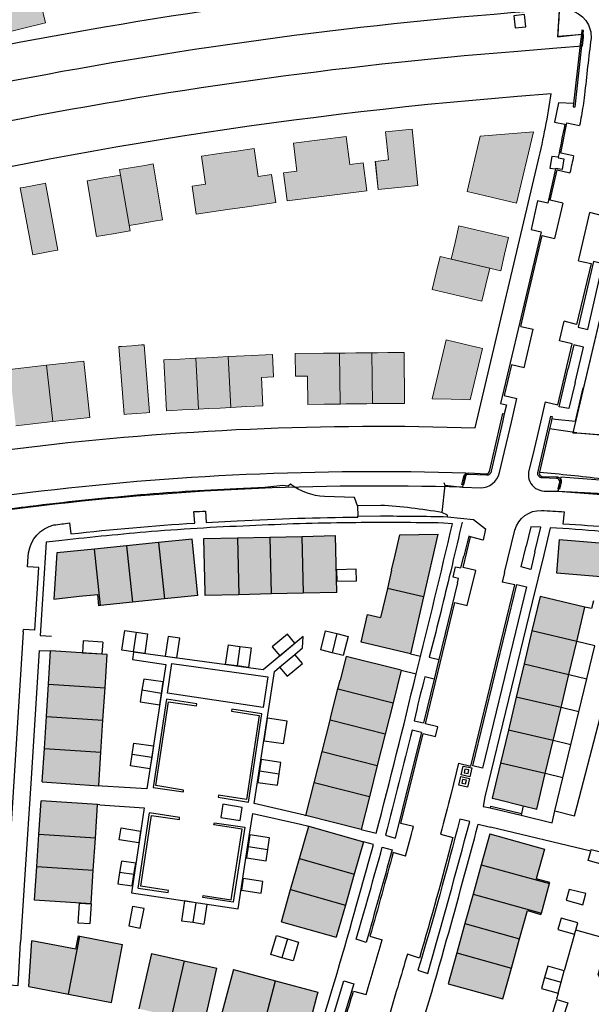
# Model space of a CAD drawing. Header units: metres. Extents: x 89795 to 94000, y 463250 to 466585.
# Tile 194 of 243: x 90541 to 90642, y 465397 to 465571. Entities that reach past the tile are written whole.
import ezdxf

# ---------------------------------------------------------------- set-up
doc = ezdxf.new("R2010")
doc.units = ezdxf.units.M
doc.layers.add('92.1_Bestaande bebouwing - Existing building H', color=7, linetype='Continuous', true_color=0xb5b6af)
doc.layers.add('XXX_Background', color=3, linetype='Continuous')

msp = doc.modelspace()

# ---------------------------------------------------------------- hatches: boundary and pattern name
at = {"layer": '92.1_Bestaande bebouwing - Existing building H'}
for points in [[(90544.53, 465573.72), (90543.75, 465576.93), (90534.03, 465574.56), (90534.82, 465571.35), (90535.6, 465568.15), (90545.31, 465570.52)], [(90610.08, 465551.76), (90607.74, 465551.51), (90605.4, 465551.27), (90605.93, 465546.29), (90603.59, 465546.05), (90604.11, 465541.08), (90608.79, 465541.57), (90611.12, 465541.81)], [(90631.55, 465551.29), (90622.11, 465550.48), (90619.8, 465540.72), (90628.56, 465538.65)], [(90601.45, 465545.8), (90599.07, 465545.5), (90598.44, 465550.46), (90593.77, 465549.87), (90589.11, 465549.28), (90589.74, 465544.32), (90587.36, 465544.02), (90587.99, 465539.06), (90595.03, 465539.95), (90602.07, 465540.84)], [(90585.27, 465543.73), (90582.9, 465543.38), (90582.17, 465548.32), (90579.04, 465547.86), (90576, 465547.42), (90572.87, 465546.95), (90573.6, 465542.01), (90571.23, 465541.66), (90571.95, 465536.71), (90577.46, 465537.52), (90580.5, 465537.97), (90586, 465538.78)], [(90564.33, 465545.59), (90562.85, 465545.34), (90559.89, 465544.84), (90558.41, 465544.6), (90558.58, 465543.61), (90560.07, 465534.73), (90561.55, 465534.98), (90564.51, 465535.48), (90565.99, 465535.73)], [(90545.28, 465542.18), (90544.79, 465542.09), (90541.41, 465541.45), (90540.86, 465541.35), (90543.09, 465529.56), (90543.64, 465529.66), (90547.02, 465530.3), (90547.51, 465530.39)], [(90558.58, 465543.61), (90555.62, 465543.11), (90552.66, 465542.61), (90554.32, 465532.75), (90557.28, 465533.25), (90560.24, 465533.75)], [(90627.13, 465532.57), (90618.37, 465534.64), (90617.68, 465531.72), (90616.99, 465528.8), (90625.75, 465526.73), (90626.44, 465529.65)], [(90623.11, 465524.27), (90623.8, 465527.19), (90616.99, 465528.8), (90615.04, 465529.26), (90614.35, 465526.34), (90613.66, 465523.42), (90622.42, 465521.35)], [(90622.5, 465513), (90619.29, 465513.76), (90616.08, 465514.52), (90613.62, 465504.09), (90616.97, 465504.02), (90617.01, 465504.02), (90620.36, 465503.94)], [(90562.76, 465513.66), (90562.26, 465513.62), (90560.51, 465513.49), (90558.77, 465513.35), (90558.27, 465513.32), (90559.18, 465501.35), (90559.68, 465501.39), (90561.43, 465501.52), (90563.17, 465501.65), (90563.67, 465501.69)], [(90571.88, 465511.27), (90570.87, 465511.21), (90569.05, 465511.12), (90567.19, 465511.02), (90566.22, 465510.97), (90566.68, 465501.98), (90567.68, 465502.03), (90569.52, 465502.13), (90571.35, 465502.23), (90572.35, 465502.28)], [(90577.57, 465511.56), (90575.73, 465511.46), (90573.73, 465511.36), (90571.88, 465511.27), (90572.35, 465502.28), (90574.19, 465502.37), (90576.19, 465502.48), (90578.03, 465502.57)], [(90583.47, 465507.86), (90585.61, 465507.97), (90585.41, 465511.96), (90580.41, 465511.71), (90577.57, 465511.56), (90578.03, 465502.57), (90580.88, 465502.72), (90583.72, 465502.87)], [(90597.28, 465512.18), (90594.43, 465512.15), (90589.43, 465512.09), (90589.49, 465508.09), (90591.62, 465508.12), (90591.68, 465503.12), (90594.53, 465503.15), (90597.38, 465503.18)], [(90608.66, 465512.3), (90601.98, 465512.23), (90600.13, 465512.21), (90598.28, 465512.19), (90597.28, 465512.18), (90597.28, 465512.18), (90597.38, 465503.18), (90598.38, 465503.19), (90600.23, 465503.21), (90602.08, 465503.23), (90608.75, 465503.3)], [(90545.51, 465510.03), (90538.95, 465509.3), (90540.05, 465499.36), (90546.61, 465500.09)], [(90552.07, 465510.76), (90545.51, 465510.03), (90546.61, 465500.09), (90553.17, 465500.82)], [(90579.23, 465479.54), (90573.29, 465479.41), (90573.5, 465469.94), (90573.51, 465469.35), (90579.46, 465469.49)], [(90584.93, 465479.67), (90579.23, 465479.54), (90579.46, 465469.49), (90585.16, 465469.63)], [(90590.63, 465479.8), (90584.93, 465479.67), (90585.16, 465469.63), (90590.86, 465469.76)], [(90596.54, 465479.93), (90590.63, 465479.8), (90590.86, 465469.76), (90596.77, 465469.9)], [(90614.65, 465480.17), (90607.91, 465480.08), (90607.09, 465476.46), (90606.46, 465473.82), (90605.71, 465470.6), (90612.1, 465469.13)], [(90559.63, 465478.16), (90553.95, 465477.57), (90555, 465467.58), (90560.66, 465468.17)], [(90565.3, 465478.74), (90559.63, 465478.16), (90560.66, 465468.17), (90566.33, 465468.76)], [(90571.2, 465479.34), (90565.3, 465478.74), (90566.33, 465468.76), (90572.23, 465469.37)], [(90648.14, 465478.28), (90636.15, 465479.27), (90635.66, 465473.29), (90647.65, 465472.32)], [(90553.95, 465477.57), (90547.32, 465476.89), (90546.79, 465468.74), (90551.28, 465469.22), (90554.55, 465469.55), (90554.76, 465467.55), (90555, 465467.58)], [(90612.1, 465469.13), (90605.71, 465470.6), (90604.53, 465465.48), (90602.23, 465466.01), (90601.06, 465461.09), (90609.78, 465459.08)], [(90640.63, 465467.31), (90632.71, 465469.19), (90631.27, 465463.09), (90639.18, 465461.22)], [(90639.18, 465461.22), (90631.27, 465463.09), (90629.88, 465457.26), (90637.79, 465455.39)], [(90556.22, 465458.95), (90546.22, 465459.6), (90545.84, 465453.7), (90555.84, 465453.05)], [(90608.17, 465456.16), (90598.44, 465458.6), (90597.37, 465454.39), (90596.98, 465452.85), (90606.72, 465450.39)], [(90637.79, 465455.39), (90629.88, 465457.26), (90628.5, 465451.42), (90636.4, 465449.55)], [(90555.84, 465453.05), (90545.84, 465453.7), (90545.48, 465448.01), (90555.46, 465447.36)], [(90606.72, 465450.39), (90596.98, 465452.85), (90595.81, 465448.25), (90595.58, 465447.33), (90605.33, 465444.87)], [(90636.4, 465449.55), (90628.5, 465451.42), (90627.11, 465445.59), (90635.01, 465443.72)], [(90555.46, 465447.36), (90545.48, 465448.01), (90545.11, 465442.32), (90555.09, 465441.67)], [(90605.33, 465444.87), (90595.58, 465447.33), (90594.18, 465441.8), (90603.93, 465439.34)], [(90635.01, 465443.72), (90627.11, 465445.59), (90625.73, 465439.75), (90633.62, 465437.89)], [(90555.09, 465441.67), (90545.11, 465442.32), (90544.73, 465436.42), (90554.71, 465435.75)], [(90603.93, 465439.34), (90594.18, 465441.8), (90592.79, 465436.28), (90602.54, 465433.82)], [(90633.62, 465437.89), (90625.73, 465439.75), (90624.26, 465433.57), (90625.07, 465433.37), (90629.73, 465432.22), (90632.13, 465431.63)], [(90602.54, 465433.82), (90592.79, 465436.28), (90591.33, 465430.51), (90601.08, 465428.05)], [(90554.5, 465432.42), (90544.52, 465433.08), (90544.13, 465427.16), (90554.12, 465426.51)], [(90601.47, 465425.85), (90591.81, 465428.61), (90590.19, 465422.91), (90599.85, 465420.16)], [(90554.12, 465426.51), (90544.13, 465427.16), (90543.76, 465421.47), (90553.75, 465420.83)], [(90633.47, 465424.56), (90623.81, 465427.26), (90622.3, 465421.81), (90634.37, 465418.47), (90634.43, 465418.67), (90632.03, 465419.34)], [(90599.85, 465420.16), (90590.19, 465422.91), (90588.62, 465417.43), (90598.29, 465414.68)], [(90553.75, 465420.83), (90543.76, 465421.47), (90543.38, 465415.57), (90553.36, 465414.92)], [(90634.37, 465418.47), (90622.3, 465421.81), (90620.85, 465416.61), (90632.93, 465413.26)], [(90598.29, 465414.68), (90588.62, 465417.43), (90586.99, 465411.72), (90596.67, 465408.98)], [(90630.46, 465413.69), (90632.86, 465413.03), (90632.93, 465413.26), (90620.85, 465416.61), (90619.41, 465411.41), (90629.08, 465408.73)], [(90629.08, 465408.73), (90619.41, 465411.41), (90617.96, 465406.21), (90627.63, 465403.52)], [(90551.35, 465409.18), (90551.12, 465409.22), (90550.68, 465406.86), (90542.92, 465408.38), (90542.39, 465400.28), (90549.38, 465398.92)], [(90558.93, 465407.73), (90551.35, 465409.18), (90549.38, 465398.92), (90556.98, 465397.45)], [(90569.81, 465404.82), (90564.03, 465406.15), (90561.8, 465396.36), (90567.59, 465395.04)], [(90575.59, 465403.51), (90569.81, 465404.82), (90567.59, 465395.04), (90573.37, 465393.72)], [(90627.63, 465403.52), (90617.96, 465406.21), (90616.45, 465400.78), (90626.12, 465398.09)], [(90585.97, 465401.29), (90578.51, 465403.29), (90575.79, 465393.15), (90583.27, 465391.17)], [(90593.2, 465398.47), (90593.42, 465399.3), (90585.97, 465401.29), (90583.27, 465391.17), (90590.75, 465389.19)]]:
    msp.add_hatch(color=256, dxfattribs=at).paths.add_polyline_path(points)

# ---------------------------------------------------------------- linework, layer by layer
at = {"layer": 'XXX_Background', "linetype": 'Continuous', "lineweight": 0}
for p, q in [((90545.31, 465570.52), (90544.53, 465573.72)), ((90535.6, 465568.15), (90545.31, 465570.52)), ((90607.74, 465551.51), (90605.4, 465551.27)), ((90605.4, 465551.27), (90605.93, 465546.29)), ((90610.08, 465551.76), (90607.74, 465551.51)), ((90611.12, 465541.81), (90610.08, 465551.76)), ((90622.11, 465550.48), (90631.55, 465551.29)), ((90631.55, 465551.29), (90628.56, 465538.65)), ((90593.77, 465549.87), (90589.11, 465549.28)), ((90589.11, 465549.28), (90589.74, 465544.32)), ((90593.77, 465549.87), (90598.44, 465550.46)), ((90598.44, 465550.46), (90599.07, 465545.5)), ((90619.8, 465540.72), (90622.11, 465550.48)), ((90576, 465547.42), (90572.87, 465546.95)), ((90579.04, 465547.86), (90576, 465547.42)), ((90579.04, 465547.86), (90582.17, 465548.32)), ((90582.17, 465548.32), (90582.9, 465543.38)), ((90564.33, 465545.59), (90562.85, 465545.34)), ((90564.33, 465545.59), (90565.99, 465535.73)), ((90564.33, 465545.59), (90565.99, 465535.73)), ((90572.87, 465546.95), (90573.6, 465542.01)), ((90599.07, 465545.5), (90601.45, 465545.8)), ((90602.07, 465540.84), (90601.45, 465545.8)), ((90603.58, 465546.05), (90603.54, 465546.04)), ((90603.54, 465546.04), (90604.06, 465541.07)), ((90603.59, 465546.05), (90603.58, 465546.05)), ((90603.58, 465546.05), (90604.1, 465541.07)), ((90605.93, 465546.29), (90603.59, 465546.05)), ((90603.59, 465546.05), (90604.11, 465541.08)), ((90559.89, 465544.84), (90558.41, 465544.6)), ((90558.58, 465543.61), (90558.41, 465544.6)), ((90558.58, 465543.61), (90558.41, 465544.6)), ((90562.85, 465545.34), (90559.89, 465544.84)), ((90589.74, 465544.32), (90587.36, 465544.02)), ((90587.99, 465539.06), (90587.36, 465544.02)), ((90545.28, 465542.18), (90544.79, 465542.09)), ((90545.28, 465542.18), (90547.51, 465530.39)), ((90555.62, 465543.11), (90552.66, 465542.61)), ((90554.32, 465532.75), (90552.66, 465542.61)), ((90558.58, 465543.61), (90555.62, 465543.11)), ((90558.58, 465543.61), (90560.24, 465533.75)), ((90582.9, 465543.38), (90585.27, 465543.73)), ((90586, 465538.78), (90585.27, 465543.73)), ((90541.41, 465541.45), (90540.86, 465541.35)), ((90543.09, 465529.56), (90540.86, 465541.35)), ((90544.79, 465542.09), (90541.41, 465541.45)), ((90573.6, 465542.01), (90571.23, 465541.66)), ((90571.95, 465536.71), (90571.23, 465541.66)), ((90602.07, 465540.84), (90595.03, 465539.95)), ((90604.06, 465541.07), (90604.1, 465541.07)), ((90604.1, 465541.07), (90604.11, 465541.08)), ((90604.11, 465541.08), (90608.79, 465541.57)), ((90608.79, 465541.57), (90611.12, 465541.81)), ((90628.56, 465538.65), (90619.8, 465540.72)), ((90586, 465538.78), (90580.5, 465537.97)), ((90587.99, 465539.06), (90595.03, 465539.95)), ((90571.95, 465536.71), (90577.46, 465537.52)), ((90580.5, 465537.97), (90577.46, 465537.52)), ((90561.55, 465534.98), (90564.51, 465535.48)), ((90564.51, 465535.48), (90565.99, 465535.73)), ((90557.28, 465533.25), (90560.24, 465533.75)), ((90560.07, 465534.73), (90561.55, 465534.98)), ((90618.37, 465534.64), (90617.68, 465531.72)), ((90627.13, 465532.57), (90618.37, 465534.64)), ((90554.32, 465532.75), (90557.28, 465533.25)), ((90617.68, 465531.72), (90616.99, 465528.8)), ((90626.44, 465529.65), (90627.13, 465532.57)), ((90543.64, 465529.66), (90547.02, 465530.3)), ((90547.02, 465530.3), (90547.51, 465530.39)), ((90543.09, 465529.56), (90543.64, 465529.66)), ((90615.04, 465529.26), (90614.35, 465526.34)), ((90623.8, 465527.19), (90615.04, 465529.26)), ((90616.99, 465528.8), (90625.75, 465526.73)), ((90625.75, 465526.73), (90626.44, 465529.65)), ((90623.11, 465524.27), (90623.8, 465527.19)), ((90614.35, 465526.34), (90613.66, 465523.42)), ((90613.66, 465523.42), (90622.42, 465521.35)), ((90622.42, 465521.35), (90623.11, 465524.27)), ((90616.08, 465514.52), (90613.62, 465504.09)), ((90619.29, 465513.76), (90616.08, 465514.52)), ((90558.77, 465513.35), (90558.27, 465513.32)), ((90558.27, 465513.32), (90559.18, 465501.35)), ((90560.51, 465513.49), (90558.77, 465513.35)), ((90562.26, 465513.62), (90560.51, 465513.49)), ((90562.76, 465513.66), (90562.26, 465513.62)), ((90563.67, 465501.69), (90562.76, 465513.66)), ((90622.5, 465513), (90619.29, 465513.76)), ((90620.36, 465503.94), (90622.5, 465513)), ((90567.19, 465511.02), (90566.22, 465510.97)), ((90566.22, 465510.97), (90566.68, 465501.98)), ((90569.05, 465511.12), (90567.19, 465511.02)), ((90570.87, 465511.21), (90569.05, 465511.12)), ((90571.88, 465511.27), (90570.87, 465511.21)), ((90573.73, 465511.36), (90571.88, 465511.27)), ((90571.88, 465511.27), (90572.35, 465502.28)), ((90573.73, 465511.36), (90575.73, 465511.46)), ((90577.57, 465511.56), (90575.73, 465511.46)), ((90580.41, 465511.71), (90577.57, 465511.56)), ((90578.03, 465502.57), (90577.57, 465511.56)), ((90585.41, 465511.96), (90580.41, 465511.71)), ((90585.61, 465507.97), (90585.41, 465511.96)), ((90594.43, 465512.15), (90589.43, 465512.09)), ((90589.43, 465512.09), (90589.49, 465508.09)), ((90597.28, 465512.18), (90594.43, 465512.15)), ((90598.28, 465512.19), (90597.28, 465512.18)), ((90597.38, 465503.18), (90597.28, 465512.18)), ((90597.28, 465512.18), (90597.28, 465512.18)), ((90600.13, 465512.21), (90598.28, 465512.19)), ((90601.98, 465512.23), (90600.13, 465512.21)), ((90602.97, 465512.25), (90601.98, 465512.23)), ((90603.08, 465503.25), (90602.97, 465512.25)), ((90604, 465512.25), (90602.97, 465512.23)), ((90602.97, 465512.23), (90603.08, 465503.25)), ((90605.82, 465512.27), (90604, 465512.25)), ((90607.68, 465512.29), (90605.82, 465512.27)), ((90608.66, 465512.3), (90607.68, 465512.29)), ((90608.75, 465503.3), (90608.66, 465512.3)), ((90538.95, 465509.3), (90545.51, 465510.03)), ((90545.51, 465510.03), (90552.07, 465510.76)), ((90545.51, 465510.03), (90546.61, 465500.09)), ((90546.61, 465500.09), (90545.51, 465510.03)), ((90552.07, 465510.76), (90553.17, 465500.82)), ((90583.47, 465507.86), (90585.61, 465507.97)), ((90583.72, 465502.87), (90583.47, 465507.86)), ((90589.49, 465508.09), (90591.62, 465508.12)), ((90591.62, 465508.12), (90591.68, 465503.12)), ((90613.62, 465504.09), (90616.97, 465504.02)), ((90617.01, 465504.02), (90616.97, 465504.02)), ((90617.01, 465504.02), (90620.36, 465503.94)), ((90567.68, 465502.03), (90569.52, 465502.13)), ((90569.52, 465502.13), (90571.35, 465502.23)), ((90571.35, 465502.23), (90572.35, 465502.28)), ((90572.35, 465502.28), (90574.19, 465502.37)), ((90576.19, 465502.48), (90574.19, 465502.37)), ((90576.19, 465502.48), (90578.03, 465502.57)), ((90578.03, 465502.57), (90580.88, 465502.72)), ((90580.88, 465502.72), (90583.72, 465502.87)), ((90591.68, 465503.12), (90594.53, 465503.15)), ((90594.53, 465503.15), (90597.38, 465503.18)), ((90597.38, 465503.18), (90598.38, 465503.19)), ((90598.38, 465503.19), (90600.23, 465503.21)), ((90600.23, 465503.21), (90602.08, 465503.23)), ((90602.08, 465503.23), (90603.08, 465503.25)), ((90603.08, 465503.25), (90604.08, 465503.26)), ((90604.08, 465503.26), (90605.91, 465503.27)), ((90605.91, 465503.27), (90607.75, 465503.29)), ((90607.75, 465503.29), (90608.75, 465503.3)), ((90553.17, 465500.82), (90546.61, 465500.09)), ((90559.18, 465501.35), (90559.68, 465501.39)), ((90559.68, 465501.39), (90561.43, 465501.52)), ((90561.43, 465501.52), (90563.17, 465501.65)), ((90563.17, 465501.65), (90563.67, 465501.69)), ((90566.68, 465501.98), (90567.68, 465502.03)), ((90546.61, 465500.09), (90540.05, 465499.36))]:
    msp.add_line(p, q, dxfattribs=at)
at = {"layer": 'XXX_Background', "elevation": 1.2}
for points in [[(90636.31, 465579.49, 0.146749), (90612.29, 465660.17, 0.00287), (90609.17, 465664.87), (90526.55, 465588.16), (90532.15, 465565.42, -0.029561), (90626.99, 465578.74)], [(90754.46, 465481.68, 0.023129), (90769.74, 465553.37, -0.00482), (90772.67, 465569.1), (90652.03, 465559.38, -0.026712), (90648.93, 465542.2), (90638.51, 465498.12, -0.023584), (90686.94, 465492.6)], [(90621.24, 465498.98), (90632.38, 465546.11, 0.023816), (90634.64, 465557.98), (90628.7, 465557.5, 0.040326), (90503.27, 465537.14), (90440.49, 465521.68, -0.05494), (90454.25, 465477.23), (90463.98, 465479.97, -0.076842)]]:
    msp.add_lwpolyline(points, format="xyb", close=True, dxfattribs=at)
at = {"layer": 'XXX_Background'}
for points in [[(90635.66, 465566.09), (90640.22, 465566.46, 0.003355), (90640.38, 465568.48), (90635.84, 465568.11, 0.008277), (90636.15, 465572.95), (90627.52, 465572.26, 0.029474), (90533.71, 465559.11), (90535.34, 465552.5, -0.029381), (90628.06, 465565.48), (90635.66, 465566.09)], [(90456.76, 465468.7), (90456.76, 465468.7), (90456.99, 465467.35), (90456.99, 465467.35), (90456.99, 465467.35), (90456.99, 465467.35), (90456.99, 465467.35), (90456.99, 465467.35, 0.077206), (90458.52, 465467.53), (90466.81, 465469.86, -0.075907), (90619.03, 465488.54), (90619.59, 465490.98, 0.076485), (90466.14, 465472.26), (90456.61, 465469.59), (90456.05, 465469.43, -0.310254), (90456.76, 465468.7)], [(90685.66, 465484.71, 0.024317), (90636.39, 465490.24), (90635.81, 465487.77, -0.024503), (90685.26, 465482.24), (90753.81, 465471.15, -0.446442), (90753.81, 465471.15), (90754.47, 465473.57)]]:
    msp.add_lwpolyline(points, format="xyb", close=True, dxfattribs=at)
for points in [[(90630.19, 465569.83), (90629.94, 465571.97), (90628.08, 465571.76), (90628.32, 465569.61), (90630.19, 465569.83)], [(90636.1, 465572.75), (90635.76, 465568.06), (90639.99, 465568.51)], [(90638.56, 465555.7), (90638.87, 465555.67), (90640.36, 465569.18), (90640.07, 465569.2), (90639.99, 465568.51)], [(90639.99, 465568.51), (90639.85, 465567.22)], [(90639.85, 465567.22), (90638.91, 465558.84)], [(90638.91, 465558.84), (90638.62, 465556.25)], [(90638.62, 465556.25), (90635.95, 465556.38), (90635.27, 465552.97), (90637.08, 465552.62)], [(90638.62, 465556.25), (90638.56, 465555.7)], [(90647.36, 465556.87), (90651.81, 465557.2), (90649.46, 465545.18), (90645.77, 465528.98), (90640.35, 465506.1)], [(90638.62, 465547.02), (90636.38, 465547.52), (90637.45, 465552.86), (90639.68, 465552.38)], [(90635.92, 465546.77), (90634.77, 465546.89), (90634.45, 465544.87), (90635.43, 465544.71)], [(90635.91, 465546.76), (90635.89, 465546.65), (90636.9, 465546.49), (90636.63, 465544.63), (90635.45, 465544.79), (90635.43, 465544.71)], [(90635.92, 465546.77), (90635.91, 465546.76)], [(90635.43, 465544.71), (90634.04, 465538.65), (90632.27, 465539.05), (90631.12, 465534.03), (90632.87, 465533.61), (90629.11, 465517.67)], [(90636.71, 465538.66), (90634.49, 465539.17), (90635.74, 465544.55), (90637.97, 465544.03)], [(90636.71, 465538.66), (90635.27, 465532.45)], [(90639.48, 465528.49), (90639.59, 465528.95), (90641.51, 465536.99)], [(90643.75, 465536.42), (90641.51, 465536.99)], [(90629.27, 465516.89), (90630.53, 465522.22), (90633.07, 465532.97), (90635.27, 465532.45)], [(90639.48, 465528.49), (90641.71, 465527.99), (90639.16, 465517.25), (90636.97, 465517.8)], [(90639.41, 465516.77), (90641.11, 465516.34), (90643.79, 465527.94), (90642.13, 465528.34), (90639.41, 465516.77)], [(90636.14, 465514.35), (90636.97, 465517.8)], [(90629.11, 465517.67), (90625.72, 465503.27), (90626.77, 465503.05), (90626.37, 465501.43)], [(90629.27, 465516.89), (90631.49, 465516.38)], [(90629.87, 465509.55), (90631.49, 465516.38)], [(90633.61, 465503.57), (90635.82, 465503.03), (90638.36, 465513.84), (90636.14, 465514.35)], [(90640.37, 465513.25), (90638.68, 465513.64), (90637.66, 465509.43)], [(90638.88, 465506.96), (90640.37, 465513.25)], [(90629.87, 465509.55), (90627.66, 465510.09), (90626.37, 465504.67), (90628.6, 465504.15)], [(90638.88, 465506.96), (90637.8, 465502.4), (90636.06, 465502.67), (90637.66, 465509.43)], [(90634.78, 465500.61), (90635.36, 465500.51), (90638.95, 465500.13), (90640.34, 465506.05)], [(90627.62, 465500), (90628.6, 465504.15)], [(90633.61, 465503.57), (90632.76, 465500)], [(90625.76, 465500), (90626.1, 465501.48)], [(90626.37, 465501.43), (90626.04, 465500)], [(90626.1, 465501.48), (90626.37, 465501.43)], [(90634.38, 465500), (90634.62, 465501.02), (90634.86, 465500.95)], [(90634.78, 465500.61), (90634.64, 465500)], [(90634.86, 465500.95), (90634.78, 465500.61)], [(90623.75, 465491.25), (90625.76, 465500)], [(90626.04, 465500), (90624.06, 465491.35)], [(90625.51, 465491.06), (90627.62, 465500)], [(90632.76, 465500), (90631.63, 465495.22), (90630.68, 465491.12)], [(90632.29, 465491.03), (90634.38, 465500)], [(90634.36, 465498.79), (90632.6, 465491.15)], [(90634.64, 465500), (90634.36, 465498.79)], [(90639.18, 465498.12), (90634.36, 465498.79)], [(90639.18, 465498.12), (90646.91, 465497.45)], [(90619.06, 465488.92), (90618.9, 465488.96), (90619.23, 465490.37)], [(90619.51, 465490.4), (90619.16, 465488.9), (90619.06, 465488.92)], [(90623.21, 465490.6), (90620.07, 465490.75)], [(90620.08, 465491.03), (90623.16, 465490.87)], [(90632.6, 465491.15), (90632.56, 465490.98)], [(90633.01, 465490.41), (90635.6, 465490.31)], [(90635.59, 465490.04), (90633.03, 465490.14)], [(90587.27, 465488.81), (90584.06, 465488.42), (90579.08, 465488.18)], [(90588.57, 465489.01), (90588.21, 465488.66), (90587.27, 465488.82)], [(90615.84, 465488.83), (90615.36, 465484.01)], [(90615.69, 465489.32), (90615.84, 465488.83)], [(90615.84, 465488.83), (90619.02, 465488.51)], [(90619.06, 465488.92), (90619.02, 465488.51)], [(90619.02, 465488.51), (90619.08, 465488.5), (90622.1, 465488.39)], [(90636, 465488.2), (90635.87, 465488.23), (90636.16, 465489.43)], [(90635.92, 465487.78), (90636, 465488.2)], [(90636.43, 465489.36), (90636.13, 465488.17), (90636, 465488.2)], [(90600.45, 465485.2), (90599.93, 465486.67), (90594.62, 465486.82)], [(90633.43, 465487.79), (90635.92, 465487.78)], [(90604.54, 465485.28), (90600.45, 465485.2)], [(90600.45, 465485.2), (90600.49, 465483.39)], [(90571.67, 465482.16), (90571.52, 465484.17)], [(90573.56, 465484.28), (90573.69, 465482.28), (90579.19, 465482.55)], [(90600.49, 465483.39), (90604.52, 465483.41)], [(90600.49, 465483.2), (90600.49, 465483.39)], [(90616.32, 465483.28), (90616.32, 465483.56), (90615.36, 465484.01)], [(90616.32, 465483.28), (90620.96, 465482.8), (90623.05, 465481.11), (90622.62, 465479.14)], [(90636.8, 465481.97), (90636.99, 465484.15)], [(90549.54, 465482.18), (90549.78, 465480.24)], [(90617.2, 465482.04), (90615.65, 465482.15)], [(90631.77, 465477.08), (90632.82, 465481.41), (90631.09, 465481.51), (90630.22, 465478.1)], [(90634.46, 465481.31), (90633.36, 465476.57), (90631.32, 465468.21)], [(90573.51, 465469.35), (90573.5, 465469.94), (90573.29, 465479.41), (90579.23, 465479.54)], [(90579.23, 465479.54), (90584.93, 465479.67)], [(90579.23, 465479.54), (90579.46, 465469.49)], [(90584.93, 465479.67), (90590.63, 465479.8)], [(90584.93, 465479.67), (90585.16, 465469.63)], [(90590.63, 465479.8), (90596.54, 465479.93)], [(90590.63, 465479.8), (90590.86, 465469.76)], [(90596.77, 465469.9), (90596.54, 465479.93)], [(90607.09, 465476.46), (90607.91, 465480.08), (90614.65, 465480.17)], [(90614.65, 465480.17), (90612.1, 465469.13)], [(90621.32, 465473.77), (90619.13, 465474.3), (90620.42, 465479.75)], [(90620.42, 465479.75), (90620.09, 465479.84), (90619.21, 465476.29)], [(90622.62, 465479.14), (90620.42, 465479.75)], [(90626.4, 465473.44), (90628.25, 465480.93)], [(90548.22, 465479.08), (90545.43, 465478.78), (90544.34, 465462.32), (90546.35, 465462.19)], [(90559.63, 465478.16), (90553.95, 465477.57)], [(90565.3, 465478.74), (90559.63, 465478.16)], [(90559.63, 465478.16), (90560.66, 465468.17)], [(90571.2, 465479.34), (90565.3, 465478.74)], [(90565.3, 465478.74), (90566.33, 465468.76)], [(90572.23, 465469.37), (90571.2, 465479.34)], [(90631.77, 465477.08), (90631.04, 465473.98), (90629.33, 465474.4), (90630.22, 465478.1)], [(90635.66, 465473.29), (90636.15, 465479.27), (90648.14, 465478.28), (90647.65, 465472.32), (90635.66, 465473.29)], [(90542.15, 465474.43), (90542.26, 465476.23), (90542.33, 465476.88)], [(90553.95, 465477.57), (90547.32, 465476.89), (90546.79, 465468.74)], [(90555, 465467.58), (90553.95, 465477.57)], [(90606.46, 465473.82), (90607.09, 465476.46)], [(90618.09, 465471.62), (90618.28, 465472.39), (90617.33, 465472.6), (90617.76, 465474.43), (90618.69, 465474.22), (90619.21, 465476.29)], [(90544.13, 465474.3), (90542.15, 465474.43)], [(90543.4, 465463.23), (90544.13, 465474.3)], [(90617.14, 465474.68), (90616.9, 465473.68), (90616.65, 465472.67)], [(90600.23, 465473.99), (90596.73, 465473.9)], [(90596.73, 465473.9), (90596.78, 465471.81)], [(90600.28, 465471.89), (90600.23, 465473.99)], [(90606.46, 465473.82), (90605.71, 465470.6)], [(90619.81, 465467.57), (90621.32, 465473.77)], [(90626.4, 465473.44), (90626.01, 465471.71)], [(90600.28, 465471.89), (90596.78, 465471.81)], [(90618.09, 465471.62), (90614.8, 465458.03)], [(90618.28, 465439.77), (90620.46, 465439.24), (90628.22, 465471.26), (90626.01, 465471.71)], [(90628.58, 465471.33), (90630.29, 465470.89), (90622.51, 465438.84), (90620.82, 465439.25), (90628.58, 465471.33)], [(90546.79, 465468.74), (90551.28, 465469.22)], [(90551.28, 465469.22), (90554.55, 465469.55)], [(90554.76, 465467.55), (90554.55, 465469.55)], [(90572.23, 465469.37), (90566.33, 465468.76)], [(90579.46, 465469.49), (90573.51, 465469.35)], [(90585.16, 465469.63), (90579.46, 465469.49)], [(90590.86, 465469.76), (90585.16, 465469.63)], [(90596.77, 465469.9), (90590.86, 465469.76)], [(90605.71, 465470.6), (90604.53, 465465.48)], [(90612.1, 465469.13), (90605.71, 465470.6)], [(90612.1, 465469.13), (90609.78, 465459.08)], [(90640.63, 465467.31), (90632.71, 465469.19), (90631.27, 465463.09)], [(90555, 465467.58), (90554.76, 465467.55)], [(90560.66, 465468.17), (90555, 465467.58)], [(90566.33, 465468.76), (90560.66, 465468.17)], [(90614.62, 465446.16), (90612.46, 465446.7), (90617.62, 465468.12), (90619.81, 465467.57)], [(90631.32, 465468.21), (90622.95, 465433.82)], [(90642.14, 465468.39), (90641.8, 465467.04), (90640.63, 465467.31)], [(90609.78, 465459.08), (90601.06, 465461.09), (90602.23, 465466.01)], [(90602.23, 465466.01), (90604.53, 465465.48)], [(90639.18, 465461.22), (90640.63, 465467.31)], [(90541.39, 465462.95), (90538.78, 465421.44)], [(90541.39, 465462.95), (90541.41, 465463.36)], [(90543.4, 465463.23), (90541.41, 465463.36)], [(90560.82, 465459.43), (90558.8, 465459.71), (90559.3, 465463.19)], [(90559.3, 465463.19), (90561.31, 465462.9)], [(90561.31, 465462.9), (90560.82, 465459.43)], [(90561.31, 465462.9), (90563.33, 465462.61), (90562.84, 465459.14), (90560.82, 465459.43)], [(90590.83, 465462.12), (90583.77, 465456.21), (90560.84, 465459.35)], [(90566.46, 465458.67), (90568.54, 465458.36), (90569.04, 465461.83), (90566.98, 465462.13), (90566.46, 465458.67)], [(90589.37, 465460.95), (90588.04, 465462.54), (90585.36, 465460.29), (90586.69, 465458.71), (90589.37, 465460.95)], [(90589.35, 465458.96), (90590.74, 465460.12), (90590.83, 465462.12)], [(90593.96, 465459.76), (90594.81, 465463.13), (90596.79, 465462.63)], [(90596.79, 465462.63), (90595.94, 465459.26)], [(90596.79, 465462.63), (90598.77, 465462.13), (90597.92, 465458.77), (90595.94, 465459.26)], [(90631.27, 465463.09), (90629.88, 465457.26)], [(90639.18, 465461.22), (90631.27, 465463.09)], [(90551.96, 465461.37), (90551.83, 465459.26)], [(90555.43, 465461.14), (90551.96, 465461.37)], [(90555.43, 465461.14), (90555.29, 465459.04)], [(90579.15, 465456.91), (90577.12, 465457.19), (90577.62, 465460.67), (90579.63, 465460.38)], [(90579.63, 465460.38), (90579.15, 465456.91)], [(90579.63, 465460.38), (90581.65, 465460.09), (90581.17, 465456.63)], [(90637.79, 465455.39), (90639.18, 465461.22)], [(90642.36, 465460.47), (90639.18, 465461.22)], [(90639.24, 465432.19), (90646.68, 465460.73)], [(90640.95, 465454.64), (90642.36, 465460.47)], [(90544.18, 465459.63), (90542.7, 465436.16), (90541.74, 465420.96)], [(90544.18, 465459.63), (90546.22, 465459.6)], [(90545.84, 465453.7), (90546.22, 465459.6)], [(90556.22, 465458.95), (90546.22, 465459.6)], [(90551.83, 465459.26), (90555.29, 465459.04)], [(90560.83, 465459.36), (90560.66, 465458.08), (90566.59, 465457.18), (90563.76, 465438.65), (90563.23, 465435.18), (90555.33, 465435.7)], [(90555.84, 465453.05), (90556.22, 465458.95)], [(90586.66, 465456.7), (90589.35, 465458.96)], [(90590.69, 465457.36), (90589.35, 465458.96)], [(90595.94, 465459.26), (90593.96, 465459.76)], [(90609.78, 465459.08), (90611.56, 465458.64)], [(90566.84, 465452.13), (90567.63, 465457.35), (90584.6, 465455.01), (90583.77, 465449.58), (90566.84, 465452.13)], [(90581.17, 465456.63), (90579.15, 465456.91)], [(90587.99, 465455.1), (90590.69, 465457.36)], [(90598.44, 465458.6), (90597.37, 465454.39)], [(90608.17, 465456.16), (90598.44, 465458.6)], [(90613.13, 465458.44), (90614.8, 465458.03)], [(90614.8, 465458.03), (90613.96, 465454.59)], [(90629.88, 465457.26), (90628.5, 465451.42)], [(90629.88, 465457.26), (90637.79, 465455.39)], [(90591.1, 465430.57), (90582.19, 465432.6), (90585.77, 465455.95), (90586.66, 465456.7)], [(90586.66, 465456.7), (90587.99, 465455.1)], [(90608.17, 465456.16), (90606.72, 465450.39)], [(90608.17, 465456.16), (90610.78, 465455.54)], [(90636.4, 465449.55), (90637.79, 465455.39)], [(90637.79, 465455.39), (90640.95, 465454.64)], [(90545.48, 465448.01), (90545.84, 465453.7)], [(90545.84, 465453.7), (90555.84, 465453.05)], [(90565.8, 465452.07), (90566.11, 465454.09), (90562.66, 465454.61), (90562.34, 465452.61)], [(90596.98, 465452.85), (90597.37, 465454.39)], [(90613.96, 465454.59), (90612.08, 465446.87)], [(90613.96, 465454.59), (90612.34, 465455)], [(90639.55, 465448.81), (90640.95, 465454.64)], [(90555.46, 465447.36), (90555.84, 465453.05)], [(90562.34, 465452.61), (90562.03, 465450.6)], [(90562.03, 465450.6), (90565.5, 465450.05), (90565.8, 465452.07)], [(90565.8, 465452.07), (90562.34, 465452.61)], [(90595.81, 465448.25), (90596.98, 465452.85)], [(90596.98, 465452.85), (90606.72, 465450.39)], [(90572, 465449.85), (90572.06, 465450.22), (90566.71, 465451.04), (90564.31, 465435.44)], [(90569.72, 465434.99), (90564.81, 465435.77), (90567.07, 465450.56), (90572, 465449.85)], [(90606.72, 465450.39), (90605.33, 465444.87)], [(90628.5, 465451.42), (90627.11, 465445.59)], [(90636.4, 465449.55), (90628.5, 465451.42)], [(90575.88, 465434.09), (90575.82, 465433.71), (90581.18, 465432.85), (90583.56, 465448.48)], [(90578.18, 465448.93), (90583.06, 465448.17), (90580.8, 465433.33), (90575.88, 465434.09)], [(90583.56, 465448.48), (90578.23, 465449.29), (90578.18, 465448.93)], [(90595.58, 465447.33), (90595.81, 465448.25)], [(90635.01, 465443.72), (90636.4, 465449.55)], [(90639.55, 465448.81), (90636.4, 465449.55)], [(90638.14, 465442.98), (90639.55, 465448.81)], [(90545.11, 465442.32), (90545.48, 465448.01)], [(90545.48, 465448.01), (90555.46, 465447.36)], [(90555.09, 465441.67), (90555.46, 465447.36)], [(90583.93, 465443.65), (90584.54, 465447.67)], [(90587.99, 465447.14), (90584.54, 465447.67)], [(90587.37, 465443.13), (90587.99, 465447.14)], [(90594.18, 465441.8), (90595.58, 465447.33)], [(90605.33, 465444.87), (90595.58, 465447.33)], [(90610.45, 465447.25), (90612.08, 465446.87)], [(90605.33, 465444.87), (90603.93, 465439.34)], [(90611.73, 465445.18), (90609.57, 465436.53)], [(90611.73, 465445.18), (90610.07, 465445.59)], [(90610.77, 465439.72), (90612.04, 465445.01), (90614.21, 465444.45)], [(90614.21, 465444.45), (90614.62, 465446.16)], [(90627.11, 465445.59), (90625.73, 465439.75)], [(90635.01, 465443.72), (90627.11, 465445.59)], [(90560.6, 465441.28), (90560.9, 465443.29), (90564.37, 465442.78)], [(90587.37, 465443.13), (90583.93, 465443.65)], [(90633.62, 465437.89), (90635.01, 465443.72)], [(90638.14, 465442.98), (90635.01, 465443.72)], [(90636.73, 465437.15), (90638.14, 465442.98)], [(90544.73, 465436.42), (90545.11, 465442.32)], [(90545.11, 465442.32), (90555.09, 465441.67)], [(90554.71, 465435.75), (90555.09, 465441.67)], [(90564.07, 465440.76), (90563.77, 465438.74), (90560.3, 465439.26), (90560.6, 465441.28)], [(90564.07, 465440.76), (90560.6, 465441.28)], [(90564.37, 465442.78), (90564.07, 465440.76)], [(90592.79, 465436.28), (90594.18, 465441.8)], [(90594.18, 465441.8), (90603.93, 465439.34)], [(90583.43, 465440.39), (90583.12, 465438.37)], [(90586.59, 465437.85), (90586.88, 465439.86), (90583.43, 465440.39)], [(90610.33, 465428.53), (90608.12, 465429.07), (90610.77, 465439.72)], [(90618.28, 465439.77), (90616.96, 465434.4)], [(90625.73, 465439.75), (90624.26, 465433.57)], [(90633.62, 465437.89), (90625.73, 465439.75)], [(90583.12, 465438.37), (90582.81, 465436.34), (90586.29, 465435.84), (90586.59, 465437.85)], [(90583.12, 465438.37), (90586.59, 465437.85)], [(90603.93, 465439.34), (90602.54, 465433.82)], [(90618.75, 465437.7), (90619.09, 465439.23), (90620.62, 465438.89), (90620.28, 465437.35), (90618.75, 465437.7)], [(90620.12, 465438.55), (90619.41, 465438.68), (90619.28, 465438.04), (90619.99, 465437.9), (90620.12, 465438.55)], [(90632.13, 465431.63), (90633.62, 465437.89)], [(90636.73, 465437.15), (90633.62, 465437.89)], [(90544.73, 465436.42), (90554.71, 465435.75)], [(90591.33, 465430.51), (90592.79, 465436.28)], [(90602.54, 465433.82), (90592.79, 465436.28)], [(90609.57, 465436.53), (90607.08, 465426.51)], [(90619.88, 465435.53), (90618.36, 465435.87), (90618.7, 465437.39), (90620.22, 465437.05), (90619.88, 465435.53)], [(90618.99, 465436.88), (90618.86, 465436.22), (90619.55, 465436.07), (90619.7, 465436.74), (90618.99, 465436.88)], [(90635.33, 465431.34), (90636.73, 465437.15)], [(90555.33, 465435.7), (90554.71, 465435.75)], [(90564.31, 465435.44), (90569.68, 465434.66), (90569.72, 465434.99)], [(90544.13, 465427.16), (90544.52, 465433.08)], [(90554.5, 465432.42), (90544.52, 465433.08)], [(90602.54, 465433.82), (90601.08, 465428.05)], [(90622.95, 465433.82), (90622.62, 465432.11), (90623.85, 465431.83)], [(90624.26, 465433.57), (90625.07, 465433.37)], [(90625.07, 465433.37), (90629.73, 465432.22)], [(90554.12, 465426.51), (90554.5, 465432.42)], [(90554.92, 465432.39), (90554.5, 465432.42)], [(90554.92, 465432.39), (90562.75, 465431.85), (90562.15, 465427.86), (90560.48, 465416.83), (90579.36, 465414.03), (90581.38, 465427.18), (90581.94, 465430.88), (90590.34, 465428.96)], [(90561.66, 465417.68), (90563.68, 465430.99)], [(90568.96, 465429.77), (90569.01, 465430.14), (90563.68, 465430.99)], [(90580.04, 465431.94), (90576.64, 465432.51), (90576.27, 465430.12), (90579.7, 465429.64), (90580.04, 465431.94)], [(90623.93, 465432.14), (90623.85, 465431.83)], [(90623.85, 465431.83), (90629.35, 465430.53)], [(90623.93, 465432.14), (90624.74, 465431.95)], [(90624.74, 465431.95), (90629.42, 465430.84)], [(90629.35, 465430.53), (90634.82, 465429.23), (90635.33, 465431.34)], [(90629.42, 465430.84), (90629.35, 465430.53)], [(90629.73, 465432.22), (90629.42, 465430.84)], [(90629.73, 465432.22), (90632.13, 465431.63)], [(90635.33, 465431.34), (90638.78, 465430.45), (90639.24, 465432.19)], [(90567.07, 465417.27), (90562.15, 465418.02), (90564.04, 465430.52), (90568.96, 465429.77)], [(90575.08, 465428.83), (90575.15, 465429.22), (90580.51, 465428.43), (90578.49, 465415.19), (90573.1, 465416.01), (90573.17, 465416.36)], [(90591.1, 465430.57), (90591.33, 465430.51)], [(90601.08, 465428.05), (90591.33, 465430.51)], [(90620.27, 465429.43), (90618.52, 465429.88)], [(90558.65, 465428.3), (90562.1, 465427.76), (90561.79, 465425.69), (90558.32, 465426.21), (90558.65, 465428.3)], [(90573.17, 465416.36), (90578.11, 465415.62), (90580.03, 465428.09)], [(90580.03, 465428.09), (90575.08, 465428.83)], [(90590.19, 465422.91), (90591.81, 465428.61)], [(90590.34, 465428.96), (90591.81, 465428.61)], [(90591.81, 465428.61), (90601.47, 465425.85)], [(90601.08, 465428.05), (90603.73, 465427.36)], [(90621.77, 465428.95), (90623.91, 465428.45)], [(90641.66, 465424.22), (90623.91, 465428.45)], [(90543.76, 465421.47), (90544.13, 465427.16)], [(90554.12, 465426.51), (90544.13, 465427.16)], [(90553.75, 465420.83), (90554.12, 465426.51)], [(90584.89, 465426.54), (90581.43, 465427.06), (90581.13, 465425.03)], [(90584.59, 465424.52), (90584.89, 465426.54)], [(90601.47, 465425.85), (90599.85, 465420.16)], [(90603.26, 465425.35), (90601.47, 465425.85)], [(90605.39, 465427), (90607.08, 465426.51)], [(90615.12, 465427.21), (90617.29, 465426.64)], [(90623.81, 465427.26), (90622.3, 465421.81)], [(90623.81, 465427.26), (90633.47, 465424.56)], [(90581.13, 465425.03), (90580.83, 465423.01), (90584.29, 465422.49), (90584.59, 465424.52)], [(90581.13, 465425.03), (90584.59, 465424.52)], [(90604.82, 465424.9), (90606.56, 465424.43)], [(90608.92, 465423.32), (90606.74, 465423.98)], [(90633.47, 465424.56), (90632.03, 465419.34)], [(90644.15, 465421.72), (90641.2, 465422.53), (90641.66, 465424.22)], [(90641.66, 465424.22), (90641.74, 465424.52), (90644.71, 465423.72)], [(90558.72, 465422.45), (90558.41, 465420.45)], [(90560.93, 465420.07), (90561.24, 465422.09), (90558.72, 465422.45)], [(90588.62, 465417.43), (90590.19, 465422.91)], [(90590.19, 465422.91), (90599.85, 465420.16)], [(90541.74, 465420.96), (90540.87, 465408.14), (90540.85, 465408.14), (90540.41, 465400.43), (90537.26, 465400.63)], [(90543.38, 465415.57), (90543.76, 465421.47)], [(90543.76, 465421.47), (90553.75, 465420.83)], [(90553.36, 465414.92), (90553.75, 465420.83)], [(90558.41, 465420.45), (90558.1, 465418.44)], [(90560.93, 465420.07), (90558.41, 465420.45)], [(90622.3, 465421.81), (90620.85, 465416.61)], [(90622.3, 465421.81), (90634.37, 465418.47)], [(90560.62, 465418.05), (90560.93, 465420.07)], [(90583.72, 465418.83), (90580.25, 465419.37), (90579.94, 465417.3), (90583.4, 465416.78), (90583.72, 465418.83)], [(90599.85, 465420.16), (90598.29, 465414.68)], [(90634.43, 465418.67), (90632.03, 465419.34)], [(90634.37, 465418.47), (90634.43, 465418.67)], [(90558.1, 465418.44), (90560.62, 465418.05)], [(90561.66, 465417.68), (90567.01, 465416.89), (90567.07, 465417.27)], [(90586.99, 465411.72), (90588.62, 465417.43)], [(90588.62, 465417.43), (90598.29, 465414.68)], [(90632.93, 465413.26), (90634.37, 465418.47)], [(90637.31, 465415.53), (90640.25, 465414.73), (90640.74, 465416.48), (90640.8, 465416.71), (90637.83, 465417.45), (90637.31, 465415.53)], [(90553.36, 465414.92), (90543.38, 465415.57)], [(90569.85, 465415.41), (90569.32, 465411.92), (90571.35, 465411.63)], [(90571.87, 465415.1), (90569.85, 465415.41)], [(90620.85, 465416.61), (90619.41, 465411.41)], [(90620.85, 465416.61), (90632.93, 465413.26)], [(90551.06, 465411.48), (90551.29, 465415.01)], [(90553.37, 465414.87), (90553.14, 465411.36), (90551.06, 465411.48)], [(90551.29, 465415.01), (90553.37, 465414.87)], [(90562.06, 465410.61), (90562.73, 465414.06), (90560.66, 465414.43), (90560.04, 465411), (90562.06, 465410.61)], [(90571.87, 465415.1), (90571.35, 465411.63)], [(90573.88, 465414.8), (90571.87, 465415.1)], [(90573.37, 465411.33), (90573.88, 465414.8)], [(90598.29, 465414.68), (90596.67, 465408.98)], [(90629.08, 465408.73), (90630.46, 465413.69), (90632.86, 465413.03), (90632.93, 465413.26)], [(90586.99, 465411.72), (90596.67, 465408.98)], [(90636.41, 465412.34), (90635.86, 465410.35)], [(90639.35, 465411.52), (90636.41, 465412.34)], [(90571.35, 465411.63), (90573.37, 465411.33)], [(90619.41, 465411.41), (90617.96, 465406.21)], [(90619.41, 465411.41), (90629.08, 465408.73)], [(90635.86, 465410.35), (90638.79, 465409.53)], [(90638.8, 465409.53), (90639.01, 465410.27)], [(90639.01, 465410.27), (90639.35, 465411.52)], [(90648.94, 465397.28), (90645, 465398.55), (90642.94, 465402.42), (90644.72, 465408.63), (90639.01, 465410.27)], [(90542.39, 465400.28), (90542.92, 465408.38)], [(90550.68, 465406.86), (90542.92, 465408.38)], [(90549.38, 465398.92), (90551.35, 465409.18)], [(90550.68, 465406.86), (90551.12, 465409.22)], [(90551.12, 465409.22), (90551.35, 465409.18)], [(90551.35, 465409.18), (90558.93, 465407.73)], [(90587.09, 465405.37), (90585.12, 465405.93), (90586.1, 465409.29), (90588.06, 465408.72)], [(90588.06, 465408.72), (90587.09, 465405.37)], [(90588.06, 465408.72), (90590.01, 465408.15), (90589.05, 465404.8)], [(90601.96, 465408.05), (90600.21, 465408.65)], [(90602.62, 465409.17), (90604.77, 465408.52)], [(90627.63, 465403.52), (90629.08, 465408.73)], [(90638.79, 465409.53), (90636.98, 465403.05)], [(90638.79, 465409.53), (90638.8, 465409.53)], [(90556.98, 465397.45), (90558.93, 465407.73)], [(90564.03, 465406.15), (90561.8, 465396.36)], [(90564.03, 465406.15), (90569.81, 465404.82)], [(90569.81, 465404.82), (90567.59, 465395.04)], [(90569.81, 465404.82), (90575.59, 465403.51)], [(90589.05, 465404.8), (90587.09, 465405.37)], [(90611.38, 465405.31), (90609.25, 465406.01)], [(90617.96, 465406.21), (90616.45, 465400.78)], [(90617.96, 465406.21), (90627.63, 465403.52)], [(90573.37, 465393.72), (90575.59, 465403.51)], [(90578.51, 465403.29), (90575.79, 465393.15), (90583.27, 465391.17)], [(90578.51, 465403.29), (90585.97, 465401.29)], [(90611.12, 465403.16), (90612.85, 465402.61)], [(90616.45, 465400.78), (90626.12, 465398.09), (90627.63, 465403.52)], [(90636.98, 465403.05), (90634.06, 465403.87), (90633.5, 465401.9)], [(90636.44, 465401.08), (90636.98, 465403.05)], [(90583.27, 465391.17), (90585.97, 465401.29)], [(90585.97, 465401.29), (90593.42, 465399.3), (90593.2, 465398.47)], [(90596.33, 465389.4), (90594.62, 465389.93), (90598.04, 465401.29), (90599.78, 465400.74), (90596.33, 465389.4)], [(90633.5, 465401.9), (90632.95, 465399.92), (90635.9, 465399.11)], [(90633.5, 465401.9), (90636.44, 465401.08)], [(90542.39, 465400.28), (90549.38, 465398.92)], [(90635.9, 465399.11), (90636.44, 465401.08)], [(90549.38, 465398.92), (90556.98, 465397.45)], [(90593.2, 465398.47), (90590.75, 465389.19)], [(90599.74, 465399.48), (90601.95, 465398.89)], [(90636.68, 465394.52), (90634.75, 465395.14), (90635.68, 465398.02), (90637.61, 465397.4), (90636.68, 465394.52)], [(90635.9, 465399.11), (90635.59, 465398.06)]]:
    msp.add_lwpolyline(points, dxfattribs=at)
for points in [[(90636.1, 465572.75, -0.394963), (90641.56, 465569.3)], [(90641.56, 465569.3, -0.082172), (90641.7, 465567.76)], [(90641.7, 465567.76, 0.004641), (90640.56, 465557.79)], [(90640.56, 465557.79, -0.007155), (90640.29, 465555.83)], [(90640.29, 465555.83, -0.011882), (90639.68, 465552.38)], [(90637.08, 465552.62, 0.005818), (90635.92, 465546.77)], [(90638.62, 465547.02, -0.002946), (90637.97, 465544.03)], [(90619.23, 465490.37, -0.38907), (90620.08, 465491.03)], [(90620.07, 465490.75, 0.385951), (90619.51, 465490.4)], [(90622.1, 465488.39, 0.356251), (90625.51, 465491.06)], [(90623.16, 465490.87, 0.379366), (90623.75, 465491.25)], [(90624.06, 465491.35, -0.428526), (90623.21, 465490.6)], [(90630.68, 465491.12, 0.299064), (90631.9, 465488.29)], [(90633.03, 465490.14, -0.427341), (90632.29, 465491.03)], [(90632.56, 465490.98, 0.403878), (90633.01, 465490.41)], [(90632.6, 465491.15, -0.0088), (90643.64, 465489.99)], [(90636.16, 465489.43, 0.474841), (90635.59, 465490.04)], [(90635.6, 465490.31, -0.487025), (90636.43, 465489.36)], [(90594.62, 465486.82, -0.138748), (90588.57, 465489.01)], [(90631.9, 465488.29, 0.077152), (90633.43, 465487.79)], [(90560.94, 465487.02, 0.007513), (90542.55, 465485.09)], [(90579.08, 465488.18, 0.012603), (90560.94, 465487.02)], [(90635.92, 465487.78, -0.019057), (90654.29, 465486.37)], [(90542.55, 465485.09, 0.003568), (90530.14, 465483.43)], [(90615.36, 465484.01, 0.028444), (90604.54, 465485.28)], [(90571.52, 465484.17, -0.001498), (90573.56, 465484.28)], [(90579.19, 465482.55, -0.011927), (90600.49, 465483.2)], [(90604.52, 465483.41, -0.00525), (90616.32, 465483.28)], [(90628.25, 465480.93, -0.344572), (90632.94, 465484.39)], [(90632.94, 465484.39, -0.003205), (90636.99, 465484.15)], [(90542.33, 465476.88, -0.309869), (90546.8, 465481.82)], [(90546.8, 465481.82, -0.002558), (90549.54, 465482.18)], [(90549.78, 465480.24, -0.012151), (90571.67, 465482.16)], [(90582.48, 465481.71, 0.011263), (90564.02, 465480.64)], [(90600.12, 465482.22, 0.010864), (90582.48, 465481.71)], [(90615.65, 465482.15, 0.00747), (90600.12, 465482.22)], [(90610.79, 465455.54, 0.00524), (90617.2, 465482.04)], [(90618.93, 465482.33, -0.00167), (90617.14, 465474.68)], [(90643.49, 465480.66, 0.010583), (90634.46, 465481.31)], [(90653.87, 465480.55, 0.010504), (90636.8, 465481.97)], [(90564.02, 465480.64, 0.006445), (90548.22, 465479.08)], [(90616.65, 465472.67, -0.003308), (90613.13, 465458.44)], [(90603.73, 465427.36, 0.005914), (90610.79, 465455.54)], [(90612.34, 465455, 0.010427), (90610.45, 465447.25)], [(90610.07, 465445.59, -0.003981), (90605.39, 465427)], [(90616.96, 465434.4, -0.002256), (90615.12, 465427.21)], [(90618.52, 465429.88, -0.010868), (90611.12, 465403.16)], [(90612.85, 465402.61, 0.004196), (90620.27, 465429.43)], [(90608.92, 465423.32, 0.000894), (90610.33, 465428.53)], [(90616.19, 465408.52, 0.003504), (90621.77, 465428.95)], [(90617.29, 465426.64, -0.007642), (90611.38, 465405.31)], [(90599.52, 465411.94, 0.000493), (90603.26, 465425.35)], [(90600.21, 465408.65, 0.003058), (90604.82, 465424.9)], [(90606.56, 465424.43, -0.001944), (90601.96, 465408.05)], [(90606.74, 465423.98, -0.005418), (90602.62, 465409.17)], [(90592.13, 465387.24, 0.007078), (90599.52, 465411.94)], [(90601.95, 465398.89, 0.001164), (90604.77, 465408.52)], [(90608.88, 465384.02, 0.009644), (90616.19, 465408.52)], [(90609.25, 465406.01, -0.001847), (90607.54, 465400.24)], [(90607.54, 465400.24, -0.001829), (90605.57, 465393.61)], [(90596.59, 465389.01, -0.001589), (90599.74, 465399.48)]]:
    msp.add_lwpolyline(points, format="xyb", dxfattribs=at)

doc.saveas('drawing.dxf')
